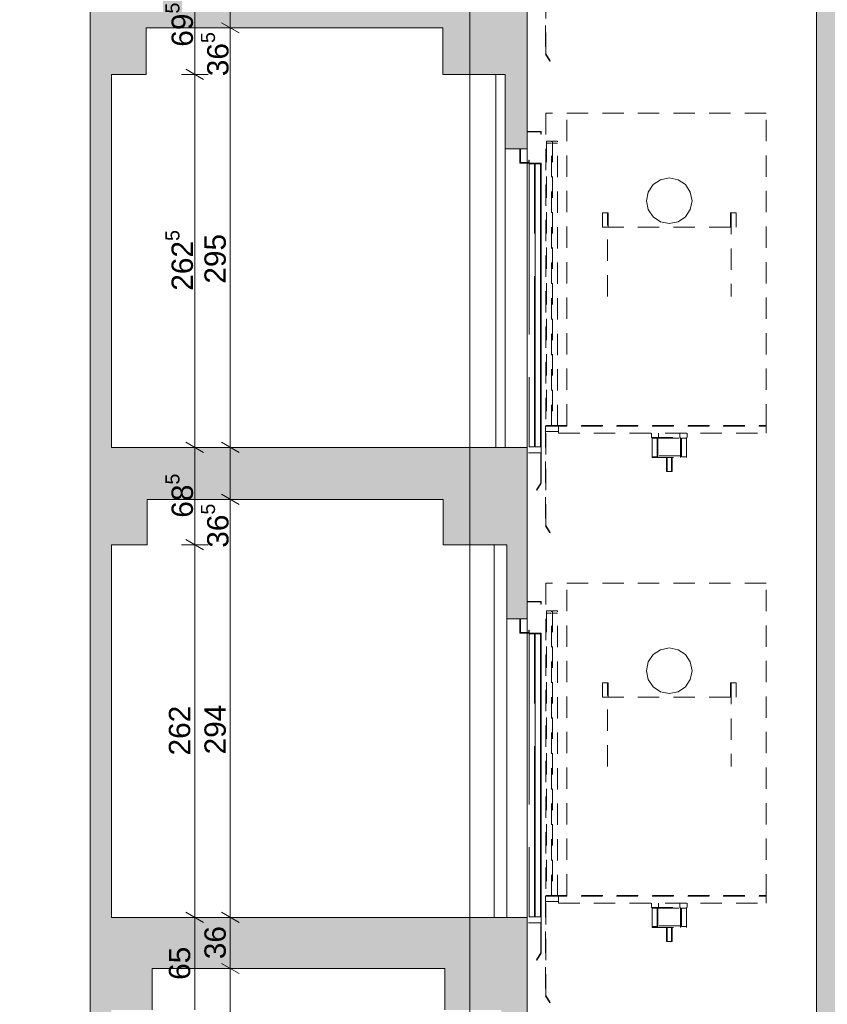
# Paper-space layout 'A-15 INWENTARYZACJA - PRZEKRÓJ' of a CAD drawing. Header units: millimetres. Extents: x 0 to 594, y 0 to 550.
# Tile 29 of 62: x 247 to 303, y 255 to 324. Entities that reach past the tile are written whole.
import ezdxf
from ezdxf.xclip import XClip

# ---------------------------------------------------------------- set-up
doc = ezdxf.new("R2010")
doc.units = ezdxf.units.MM
doc.header["$MEASUREMENT"] = 0
doc.header["$XCLIPFRAME"] = 0
for name, pattern in [('ACAD_ISO02W100', [15, 12, -3]), ('DASHDOTX2', [1000, 500, -250, 0, -250]), ('Przer. długie kreski', [2.5, 1.5, -1])]:
    doc.linetypes.add(name, pattern=pattern)
for name, color, linetype, lineweight, true_color in [('A_osie_Nr_pióra__16', 7, 'Continuous', 5, 0x0f0f0f), ('A_winda_Nr_pióra__10', 7, 'Continuous', 13, 0x4b4b4b), ('A_ściany_Nr_pióra__9', 7, 'Continuous', 13, 0xadadad)]:
    doc.layers.add(name, color=color, linetype=linetype, lineweight=lineweight, true_color=true_color)
doc.layers.add('A_podrys', color=7, linetype='Continuous')
for name, color, linetype, lineweight in [('A_strop_Nr_pióra__1', 7, 'Continuous', 20), ('A_wymiary_Nr_pióra__1', 7, 'Continuous', 20), ('A_wymiary_Nr_pióra__2', 8, 'Continuous', 13), ('A_ściany_Nr_pióra__1', 7, 'Continuous', 20)]:
    doc.layers.add(name, color=color, linetype=linetype, lineweight=lineweight)
doc.styles.add('STYL_AUTOMATYCZNY_1', font='arial.ttf')
doc.styles.add('STYL_AUTOMATYCZNY_4', font='arial.ttf')

# ---------------------------------------------------------------- blocks, each defined once
blk = doc.blocks.new('Rysunek_2_2', base_point=(-1563.001, -181.131))
at = {"linetype": 'Continuous', "lineweight": 0, "true_color": 0x000000}
h = blk.add_hatch(color=18, dxfattribs=at)
h.paths.add_polyline_path([(78.971, 521.258), (82.471, 521.258), (82.471, 526.771), (144.471, 526.771), (144.471, 492.058), (128.571, 492.058), (128.571, 487.833), (144.178, 487.833), (144.178, 485.033), (148.171, 485.033), (148.171, 458.833), (128.921, 458.833), (128.921, 459.335), (129.071, 459.335), (129.071, 460.335), (125.881, 460.335), (125.881, 460.838), (126.031, 460.838), (126.031, 461.838), (122.841, 461.838), (122.841, 462.34), (122.991, 462.34), (122.991, 463.34), (119.801, 463.34), (119.801, 463.842), (119.951, 463.842), (119.951, 464.842), (116.761, 464.842), (116.761, 465.345), (116.911, 465.345), (116.911, 466.345), (113.721, 466.345), (113.721, 466.847), (113.871, 466.847), (113.871, 467.847), (110.681, 467.847), (110.681, 468.349), (110.831, 468.349), (110.831, 469.349), (107.641, 469.349), (107.641, 469.851), (107.791, 469.851), (107.791, 470.851), (104.601, 470.851), (104.601, 471.354), (104.751, 471.354), (104.751, 472.354), (101.561, 472.354), (101.561, 472.856), (101.711, 472.856), (101.711, 473.856), (98.521, 473.856), (98.521, 474.358), (98.671, 474.358), (98.671, 475.358), (95.471, 475.358), (82.471, 475.358), (82.471, 472.158), (98.571, 472.158), (131.1, 456.083), (143.951, 456.083), (143.951, 452.033), (147.971, 452.033), (147.971, 425.983), (128.521, 425.983), (128.521, 426.467), (128.671, 426.467), (128.671, 427.467), (125.541, 427.467), (125.541, 427.951), (125.691, 427.951), (125.691, 428.951), (122.561, 428.951), (122.561, 429.435), (122.711, 429.435), (122.711, 430.435), (119.581, 430.435), (119.581, 430.92), (119.731, 430.92), (119.731, 431.92), (116.601, 431.92), (116.601, 432.404), (116.751, 432.404), (116.751, 433.404), (113.621, 433.404), (113.621, 433.888), (113.771, 433.888), (113.771, 434.888), (110.641, 434.888), (110.641, 435.372), (110.791, 435.372), (110.791, 436.372), (107.661, 436.372), (107.661, 436.856), (107.811, 436.856), (107.811, 437.856), (104.681, 437.856), (104.681, 438.34), (104.831, 438.34), (104.831, 439.34), (101.701, 439.34), (101.701, 439.824), (101.851, 439.824), (101.851, 440.824), (98.721, 440.824), (98.721, 441.308), (98.871, 441.308), (98.871, 442.308), (98.321, 442.308), (82.471, 442.308), (82.471, 439.308), (98.4, 439.308), (130.728, 423.208), (144.291, 423.208), (144.291, 419.148), (147.671, 419.148), (147.671, 393.008), (128.121, 393.008), (128.121, 393.522), (128.271, 393.522), (128.271, 394.522), (125.181, 394.522), (125.181, 395.035), (125.331, 395.035), (125.331, 396.035), (122.241, 396.035), (122.241, 396.549), (122.391, 396.549), (122.391, 397.549), (119.301, 397.549), (119.301, 398.063), (119.451, 398.063), (119.451, 399.063), (116.361, 399.063), (116.361, 399.576), (116.511, 399.576), (116.511, 400.576), (113.421, 400.576), (113.421, 401.09), (113.571, 401.09), (113.571, 402.09), (110.481, 402.09), (110.481, 402.604), (110.631, 402.604), (110.631, 403.604), (107.541, 403.604), (107.541, 404.117), (107.691, 404.117), (107.691, 405.117), (104.601, 405.117), (104.601, 405.631), (104.751, 405.631), (104.751, 406.631), (101.661, 406.631), (101.661, 407.145), (101.811, 407.145), (101.811, 408.145), (98.721, 408.145), (98.721, 408.658), (98.871, 408.658), (98.871, 409.658), (95.671, 409.658), (82.471, 409.658), (82.471, 406.408), (98.817, 406.408), (131.205, 389.733), (143.851, 389.733), (143.851, 385.843), (147.471, 385.843), (147.471, 359.733), (128.121, 359.733), (128.121, 360.245), (128.271, 360.245), (128.271, 361.245), (125.091, 361.245), (125.091, 361.756), (125.241, 361.756), (125.241, 362.756), (122.061, 362.756), (122.061, 363.267), (122.211, 363.267), (122.211, 364.267), (119.031, 364.267), (119.031, 364.779), (119.181, 364.779), (119.181, 365.779), (116.001, 365.779), (116.001, 366.29), (116.151, 366.29), (116.151, 367.29), (112.971, 367.29), (112.971, 367.801), (113.121, 367.801), (113.121, 368.801), (109.941, 368.801), (109.941, 369.313), (110.091, 369.313), (110.091, 370.313), (106.911, 370.313), (106.911, 370.824), (107.061, 370.824), (107.061, 371.824), (103.881, 371.824), (103.881, 372.335), (104.031, 372.335), (104.031, 373.335), (100.851, 373.335), (100.851, 373.847), (101.001, 373.847), (101.001, 374.847), (97.821, 374.847), (97.821, 375.358), (97.971, 375.358), (97.971, 376.358), (94.771, 376.358), (82.471, 376.358), (82.471, 373.208), (97.746, 373.208), (130.725, 356.758), (144.201, 356.758), (144.201, 353.088), (148.071, 353.088), (148.071, 326.658), (128.521, 326.658), (128.521, 327.154), (128.671, 327.154), (128.671, 328.154), (125.521, 328.154), (125.521, 328.649), (125.671, 328.649), (125.671, 329.649), (122.521, 329.649), (122.521, 330.145), (122.671, 330.145), (122.671, 331.145), (119.521, 331.145), (119.521, 331.64), (119.671, 331.64), (119.671, 332.64), (116.521, 332.64), (116.521, 333.135), (116.671, 333.135), (116.671, 334.135), (113.521, 334.135), (113.521, 334.631), (113.671, 334.631), (113.671, 335.631), (110.521, 335.631), (110.521, 336.126), (110.671, 336.126), (110.671, 337.126), (107.521, 337.126), (107.521, 337.622), (107.671, 337.622), (107.671, 338.622), (104.521, 338.622), (104.521, 339.117), (104.671, 339.117), (104.671, 340.117), (101.521, 340.117), (101.521, 340.613), (101.671, 340.613), (101.671, 341.613), (98.521, 341.613), (98.521, 342.108), (98.671, 342.108), (98.671, 343.108), (95.471, 343.108), (82.471, 343.108), (82.471, 340.108), (98.177, 340.108), (131.528, 323.483), (144.014, 323.483), (144.014, 319.913), (147.971, 319.913), (147.971, 293.683), (147.771, 293.683), (128.421, 293.683), (128.421, 294.185), (128.571, 294.185), (128.571, 295.185), (125.441, 295.185), (125.441, 295.688), (125.591, 295.688), (125.591, 296.688), (122.461, 296.688), (122.461, 297.19), (122.611, 297.19), (122.611, 298.19), (119.481, 298.19), (119.481, 298.692), (119.631, 298.692), (119.631, 299.692), (116.501, 299.692), (116.501, 300.195), (116.651, 300.195), (116.651, 301.195), (113.521, 301.195), (113.521, 301.697), (113.671, 301.697), (113.671, 302.697), (110.541, 302.697), (110.541, 303.199), (110.691, 303.199), (110.691, 304.199), (107.561, 304.199), (107.561, 304.701), (107.711, 304.701), (107.711, 305.701), (104.581, 305.701), (104.581, 306.204), (104.731, 306.204), (104.731, 307.204), (101.601, 307.204), (101.601, 307.706), (101.751, 307.706), (101.751, 308.706), (98.621, 308.706), (98.621, 309.208), (98.771, 309.208), (98.771, 310.208), (95.571, 310.208), (82.471, 310.208), (82.471, 307.008), (98.657, 307.008), (131.337, 290.533), (143.821, 290.533), (143.821, 286.843), (147.771, 286.843), (147.771, 260.633), (128.171, 260.633), (128.121, 260.633), (128.121, 261.099), (128.271, 261.099), (128.271, 262.099), (125.161, 262.099), (125.161, 262.565), (125.311, 262.565), (125.311, 263.565), (122.201, 263.565), (122.201, 264.031), (122.351, 264.031), (122.351, 265.031), (119.241, 265.031), (119.241, 265.497), (119.391, 265.497), (119.391, 266.497), (116.281, 266.497), (116.281, 266.963), (116.431, 266.963), (116.431, 267.963), (113.321, 267.963), (113.321, 268.429), (113.471, 268.429), (113.471, 269.429), (110.361, 269.429), (110.361, 269.895), (110.511, 269.895), (110.511, 270.895), (107.401, 270.895), (107.401, 271.36), (107.551, 271.36), (107.551, 272.36), (104.441, 272.36), (104.441, 272.826), (104.591, 272.826), (104.591, 273.826), (101.481, 273.826), (101.481, 274.292), (101.631, 274.292), (101.631, 275.292), (98.521, 275.292), (98.521, 275.758), (98.671, 275.758), (98.671, 276.758), (95.471, 276.758), (82.471, 276.758), (82.471, 273.908), (97.936, 273.908), (129.941, 258.058), (144.279, 258.058), (144.279, 254.058), (148.071, 254.058), (148.171, 254.058), (148.171, 227.858), (148.071, 227.858), (128.821, 227.858), (128.821, 228.317), (128.971, 228.317), (128.971, 229.317), (125.791, 229.317), (125.791, 229.776), (125.941, 229.776), (125.941, 230.776), (122.761, 230.776), (122.761, 231.235), (122.911, 231.235), (122.911, 232.235), (119.731, 232.235), (119.731, 232.695), (119.881, 232.695), (119.881, 233.695), (116.701, 233.695), (116.701, 234.154), (116.851, 234.154), (116.851, 235.154), (113.671, 235.154), (113.671, 235.613), (113.821, 235.613), (113.821, 236.613), (110.641, 236.613), (110.641, 237.072), (110.791, 237.072), (110.791, 238.072), (107.611, 238.072), (107.611, 238.531), (107.761, 238.531), (107.761, 239.531), (104.581, 239.531), (104.581, 239.99), (104.731, 239.99), (104.731, 240.99), (101.551, 240.99), (101.551, 241.449), (101.701, 241.449), (101.701, 242.449), (98.521, 242.449), (98.521, 242.908), (98.671, 242.908), (98.671, 243.908), (95.471, 243.908), (82.471, 243.908), (82.471, 257.508), (80.778, 257.508), (80.778, 257.458), (79.778, 257.458), (79.778, 257.508), (78.971, 257.508), (78.971, 128.858), (78.971, 108.706), (172.701, 108.706), (223.521, 108.706), (304.19, 108.706), (545.864, 108.706), (545.864, 212.647), (540.844, 212.647), (540.844, 210.897), (524.894, 210.897), (524.894, 211.43), (525.044, 211.43), (525.044, 212.43), (521.953, 212.43), (521.953, 212.963), (522.103, 212.963), (522.103, 213.963), (519.012, 213.963), (519.012, 214.496), (519.162, 214.496), (519.162, 215.496), (516.071, 215.496), (516.071, 216.029), (516.221, 216.029), (516.221, 217.029), (513.13, 217.029), (513.13, 217.562), (513.28, 217.562), (513.28, 218.562), (510.189, 218.562), (510.189, 219.095), (510.339, 219.095), (510.339, 220.095), (507.248, 220.095), (507.248, 220.628), (507.398, 220.628), (507.398, 221.628), (504.307, 221.628), (504.307, 222.161), (504.457, 222.161), (504.457, 223.161), (501.366, 223.161), (501.366, 223.694), (501.516, 223.694), (501.516, 224.694), (498.425, 224.694), (498.425, 225.226), (498.575, 225.226), (498.575, 226.226), (495.849, 226.226), (495.484, 226.226), (495.484, 226.759), (495.634, 226.759), (495.634, 227.759), (495.554, 227.759), (477.104, 227.759), (477.104, 254.109), (479.494, 254.109), (479.494, 257.939), (494.161, 257.939), (524.302, 242.503), (527.184, 241.027), (540.844, 241.027), (540.844, 243.977), (524.714, 243.977), (524.714, 244.505), (524.864, 244.505), (524.864, 245.505), (521.731, 245.505), (521.731, 246.033), (521.881, 246.033), (521.881, 247.033), (518.748, 247.033), (518.748, 247.56), (518.898, 247.56), (518.898, 248.56), (515.765, 248.56), (515.765, 249.088), (515.915, 249.088), (515.915, 250.088), (512.782, 250.088), (512.782, 250.616), (512.932, 250.616), (512.932, 251.616), (509.799, 251.616), (509.799, 252.144), (509.949, 252.144), (509.949, 253.144), (506.816, 253.144), (506.816, 253.671), (506.966, 253.671), (506.966, 254.671), (503.833, 254.671), (503.833, 255.199), (503.983, 255.199), (503.983, 256.199), (500.85, 256.199), (500.85, 256.727), (501, 256.727), (501, 257.727), (497.867, 257.727), (497.867, 258.255), (498.017, 258.255), (498.017, 259.255), (495.067, 259.255), (494.884, 259.255), (494.884, 259.782), (495.034, 259.782), (495.034, 260.782), (494.924, 260.782), (494.774, 260.782), (491.904, 260.782), (476.524, 260.782), (476.494, 260.782), (476.494, 287.012), (478.924, 287.012), (478.924, 290.882), (494.18, 290.882), (524.493, 275.514), (528.116, 273.677), (540.844, 273.677), (540.844, 276.987), (527.733, 276.987), (524.904, 276.987), (524.904, 277.513), (525.054, 277.513), (525.054, 278.513), (521.894, 278.513), (521.894, 279.039), (522.044, 279.039), (522.044, 280.039), (518.884, 280.039), (518.884, 280.565), (519.034, 280.565), (519.034, 281.565), (515.874, 281.565), (515.874, 282.091), (516.024, 282.091), (516.024, 283.091), (512.864, 283.091), (512.864, 283.617), (513.014, 283.617), (513.014, 284.617), (509.854, 284.617), (509.854, 285.143), (510.004, 285.143), (510.004, 286.143), (506.844, 286.143), (506.844, 286.669), (506.994, 286.669), (506.994, 287.669), (503.834, 287.669), (503.834, 288.195), (503.984, 288.195), (503.984, 289.195), (500.824, 289.195), (500.824, 289.721), (500.974, 289.721), (500.974, 290.721), (497.814, 290.721), (497.814, 291.247), (497.964, 291.247), (497.964, 292.247), (494.804, 292.247), (494.804, 292.271), (494.804, 292.773), (494.954, 292.773), (494.954, 293.773), (494.924, 293.773), (494.454, 293.773), (476.824, 293.773), (476.824, 319.773), (478.994, 319.773), (478.994, 323.723), (495.855, 323.723), (524.618, 308.913), (528.086, 307.127), (540.844, 307.127), (540.844, 310.427), (524.954, 310.427), (524.954, 310.959), (525.104, 310.959), (525.104, 311.959), (521.98, 311.959), (521.98, 312.49), (522.13, 312.49), (522.13, 313.49), (519.006, 313.49), (519.006, 314.021), (519.156, 314.021), (519.156, 315.021), (516.032, 315.021), (516.032, 315.553), (516.182, 315.553), (516.182, 316.553), (513.058, 316.553), (513.058, 317.084), (513.208, 317.084), (513.208, 318.084), (510.084, 318.084), (510.084, 318.615), (510.234, 318.615), (510.234, 319.615), (507.11, 319.615), (507.11, 320.147), (507.26, 320.147), (507.26, 321.147), (504.136, 321.147), (504.136, 321.678), (504.286, 321.678), (504.286, 322.678), (501.162, 322.678), (501.162, 323.21), (501.312, 323.21), (501.312, 324.21), (498.188, 324.21), (498.188, 324.741), (498.338, 324.741), (498.338, 325.741), (495.214, 325.741), (495.214, 325.759), (495.214, 326.272), (495.364, 326.272), (495.364, 327.272), (494.884, 327.272), (492.234, 327.272), (476.744, 327.272), (476.744, 353.502), (479.104, 353.502), (479.104, 357.272), (494.171, 357.272), (524.472, 342.222), (527.824, 340.557), (540.844, 340.557), (540.844, 343.717), (524.834, 343.717), (524.834, 344.21), (524.984, 344.21), (524.984, 345.21), (521.828, 345.21), (521.828, 345.703), (521.978, 345.703), (521.978, 346.703), (518.822, 346.703), (518.822, 347.196), (518.972, 347.196), (518.972, 348.196), (515.816, 348.196), (515.816, 348.689), (515.966, 348.689), (515.966, 349.689), (512.81, 349.689), (512.81, 350.182), (512.96, 350.182), (512.96, 351.182), (509.804, 351.182), (509.804, 351.676), (509.954, 351.676), (509.954, 352.676), (506.798, 352.676), (506.798, 353.169), (506.948, 353.169), (506.948, 354.169), (503.792, 354.169), (503.792, 354.662), (503.942, 354.662), (503.942, 355.662), (503.693, 355.662), (500.786, 355.662), (500.786, 356.155), (500.936, 356.155), (500.936, 357.155), (500.69, 357.155), (497.78, 357.155), (497.78, 357.648), (497.93, 357.648), (497.93, 358.648), (497.687, 358.648), (495.09, 358.648), (494.774, 358.648), (494.774, 359.141), (494.924, 359.141), (494.924, 360.141), (476.674, 360.141), (476.674, 386.401), (478.894, 386.401), (478.894, 389.901), (495.646, 389.901), (524.664, 375.537), (528.34, 373.717), (540.844, 373.717), (540.844, 377.057), (524.974, 377.057), (524.974, 377.542), (525.124, 377.542), (525.124, 378.542), (521.974, 378.542), (521.974, 379.027), (522.124, 379.027), (522.124, 380.027), (518.974, 380.027), (518.974, 380.512), (519.124, 380.512), (519.124, 381.512), (515.974, 381.512), (515.974, 381.997), (516.124, 381.997), (516.124, 382.997), (512.974, 382.997), (512.974, 383.482), (513.124, 383.482), (513.124, 384.482), (509.974, 384.482), (509.974, 384.967), (510.124, 384.967), (510.124, 385.967), (506.974, 385.967), (506.974, 386.452), (507.124, 386.452), (507.124, 387.452), (503.974, 387.452), (503.974, 387.937), (504.124, 387.937), (504.124, 388.937), (500.974, 388.937), (500.974, 389.422), (501.124, 389.422), (501.124, 390.422), (497.974, 390.422), (497.974, 390.907), (498.124, 390.907), (498.124, 391.907), (494.974, 391.907), (494.974, 392.392), (495.124, 392.392), (495.124, 393.392), (476.594, 393.392), (476.594, 419.552), (478.984, 419.552), (478.984, 423.322), (494.208, 423.322), (524.534, 408.57), (528.158, 406.807), (540.844, 406.807), (540.844, 410.087), (524.844, 410.087), (524.844, 410.563), (524.994, 410.563), (524.994, 411.563), (521.81, 411.563), (521.81, 412.039), (521.96, 412.039), (521.96, 413.039), (518.776, 413.039), (518.776, 413.515), (518.926, 413.515), (518.926, 414.515), (515.742, 414.515), (515.742, 414.991), (515.892, 414.991), (515.892, 415.991), (512.708, 415.991), (512.708, 416.467), (512.858, 416.467), (512.858, 417.467), (509.674, 417.467), (509.674, 417.943), (509.824, 417.943), (509.824, 418.943), (506.64, 418.943), (506.64, 419.419), (506.79, 419.419), (506.79, 420.419), (503.606, 420.419), (503.606, 420.895), (503.756, 420.895), (503.756, 421.895), (500.572, 421.895), (500.572, 422.37), (500.722, 422.37), (500.722, 423.37), (497.538, 423.37), (497.538, 423.846), (497.688, 423.846), (497.688, 424.846), (494.504, 424.846), (494.504, 425.322), (494.654, 425.322), (494.654, 426.322), (476.524, 426.322), (476.524, 452.452), (478.296, 452.452), (478.296, 456.352), (494.145, 456.352), (527.939, 439.877), (540.844, 439.877), (540.844, 442.957), (525.044, 442.957), (525.044, 443.423), (525.194, 443.423), (525.194, 444.423), (522.038, 444.423), (522.038, 444.888), (522.188, 444.888), (522.188, 445.888), (519.032, 445.888), (519.032, 446.354), (519.182, 446.354), (519.182, 447.354), (516.026, 447.354), (516.026, 447.819), (516.176, 447.819), (516.176, 448.819), (513.02, 448.819), (513.02, 449.285), (513.17, 449.285), (513.17, 450.285), (510.014, 450.285), (510.014, 450.75), (510.164, 450.75), (510.164, 451.75), (507.008, 451.75), (507.008, 452.215), (507.158, 452.215), (507.158, 453.215), (504.002, 453.215), (504.002, 453.681), (504.152, 453.681), (504.152, 454.681), (500.996, 454.681), (500.996, 455.146), (501.146, 455.146), (501.146, 456.146), (497.99, 456.146), (497.99, 456.612), (498.14, 456.612), (498.14, 457.612), (494.984, 457.612), (494.984, 458.077), (495.134, 458.077), (495.134, 459.077), (476.554, 459.077), (476.554, 485.297), (478.654, 485.297), (478.654, 488.687), (540.844, 488.687), (540.844, 485.317), (545.864, 485.317), (545.864, 508.739), (540.844, 508.739), (540.844, 506.896), (346.273, 506.896), (346.273, 532.459), (344.115, 532.459), (344.115, 530.095), (82.471, 530.095), (82.471, 532.459), (78.971, 532.459)])
h.paths.add_polyline_path([(95.471, 211.358), (82.471, 211.358), (82.471, 241.358), (97.329, 241.358), (131.386, 224.958), (144.133, 224.958), (144.133, 221.358), (148.071, 221.358), (148.071, 194.858), (128.521, 194.858), (128.521, 195.358), (128.671, 195.358), (128.671, 196.358), (125.521, 196.358), (125.521, 196.858), (125.671, 196.858), (125.671, 197.858), (122.521, 197.858), (122.521, 198.358), (122.671, 198.358), (122.671, 199.358), (119.521, 199.358), (119.521, 199.858), (119.671, 199.858), (119.671, 200.858), (116.521, 200.858), (116.521, 201.358), (116.671, 201.358), (116.671, 202.358), (113.521, 202.358), (113.521, 202.858), (113.671, 202.858), (113.671, 203.858), (110.521, 203.858), (110.521, 204.358), (110.671, 204.358), (110.671, 205.358), (107.521, 205.358), (107.521, 205.858), (107.671, 205.858), (107.671, 206.858), (104.521, 206.858), (104.521, 207.358), (104.671, 207.358), (104.671, 208.358), (101.521, 208.358), (101.521, 208.858), (101.671, 208.858), (101.671, 209.858), (98.521, 209.858), (98.521, 210.358), (98.671, 210.358), (98.671, 211.358)], flags=0)
h.paths.add_polyline_path([(82.471, 145.158), (82.471, 175.258), (98.262, 175.258), (131.328, 158.558), (144.571, 158.558), (144.571, 155.088), (147.971, 155.088), (147.971, 128.858), (126.421, 128.858), (126.421, 129.488), (126.571, 129.488), (126.571, 130.488), (123.477, 130.488), (123.477, 131.118), (123.627, 131.118), (123.627, 132.118), (120.532, 132.118), (120.532, 132.748), (120.682, 132.748), (120.682, 133.748), (117.588, 133.748), (117.588, 134.378), (117.738, 134.378), (117.738, 135.378), (114.643, 135.378), (114.643, 136.008), (114.793, 136.008), (114.793, 137.008), (111.699, 137.008), (111.699, 137.638), (111.849, 137.638), (111.849, 138.638), (108.754, 138.638), (108.754, 139.268), (108.904, 139.268), (108.904, 140.268), (105.81, 140.268), (105.81, 140.898), (105.96, 140.898), (105.96, 141.898), (102.865, 141.898), (102.865, 142.528), (103.015, 142.528), (103.015, 143.528), (99.921, 143.528), (99.921, 144.158), (100.071, 144.158), (100.071, 145.158), (96.871, 145.158)], flags=0)
h.paths.add_polyline_path([(98.571, 178.358), (82.471, 178.358), (82.471, 208.858), (97.167, 208.858), (130.967, 191.958), (144.129, 191.958), (144.129, 188.388), (147.871, 188.388), (147.871, 161.858), (131.471, 161.858), (128.271, 161.858), (128.121, 161.858), (128.121, 162.358), (128.271, 162.358), (128.271, 163.358), (125.151, 163.358), (125.151, 163.858), (125.301, 163.858), (125.301, 164.858), (122.181, 164.858), (122.181, 165.358), (122.331, 165.358), (122.331, 166.358), (119.211, 166.358), (119.211, 166.858), (119.361, 166.858), (119.361, 167.858), (116.241, 167.858), (116.241, 168.358), (116.391, 168.358), (116.391, 169.358), (113.271, 169.358), (113.271, 169.858), (113.421, 169.858), (113.421, 170.858), (110.301, 170.858), (110.301, 171.358), (110.451, 171.358), (110.451, 172.358), (107.331, 172.358), (107.331, 172.858), (107.481, 172.858), (107.481, 173.858), (104.361, 173.858), (104.361, 174.358), (104.511, 174.358), (104.511, 175.358), (101.391, 175.358), (101.391, 175.858), (101.541, 175.858), (101.541, 176.858), (98.421, 176.858), (98.421, 177.358), (98.571, 177.358)], flags=0)
h.paths.add_polyline_path([(150.524, 494.366), (170.201, 494.366), (170.201, 116.835), (150.524, 116.835)], flags=0)
h.paths.add_polyline_path([(172.701, 496.906), (150.524, 496.906), (150.524, 507.797), (150.524, 526.771), (195.183, 526.771), (195.183, 496.906)], flags=0)
h.paths.add_polyline_path([(172.701, 224.871), (222.021, 224.871), (222.021, 215.858), (223.521, 215.858), (223.521, 227.858), (172.701, 227.858), (172.701, 257.637), (222.021, 257.637), (222.021, 248.858), (223.521, 248.858), (223.521, 260.633), (172.701, 260.633), (172.701, 290.657), (222.021, 290.657), (222.021, 281.633), (223.521, 281.633), (223.521, 293.683), (172.701, 293.683), (172.701, 323.677), (222.021, 323.677), (222.021, 314.683), (223.521, 314.683), (223.521, 326.858), (172.701, 326.858), (172.701, 356.697), (222.021, 356.697), (222.021, 347.858), (223.521, 347.858), (223.521, 359.933), (172.701, 359.933), (172.701, 389.633), (222.021, 389.633), (222.021, 380.933), (223.521, 380.933), (223.521, 393.158), (172.701, 393.158), (172.701, 422.653), (222.021, 422.653), (222.021, 414.158), (223.521, 414.158), (223.521, 426.133), (172.701, 426.133), (172.701, 455.673), (222.021, 455.673), (222.021, 447.133), (223.521, 447.133), (223.521, 458.833), (172.701, 458.833), (172.701, 488.693), (222.021, 488.693), (222.021, 479.833), (223.521, 479.833), (223.521, 494.535), (251.6, 494.535), (251.6, 116.835), (223.521, 116.835), (223.521, 128.858), (172.701, 128.858), (172.701, 158.494), (222.021, 158.494), (222.021, 149.858), (223.521, 149.858), (223.521, 161.858), (172.701, 161.858), (172.701, 191.682), (222.021, 191.682), (222.021, 182.858), (223.521, 182.858), (223.521, 194.858), (172.701, 194.858)], flags=0)
h.paths.add_polyline_path([(196.183, 496.906), (196.183, 526.771), (211.83, 526.771), (211.83, 522.206), (215.555, 522.206), (215.555, 526.771), (277.7, 526.771), (277.7, 522.206), (281.341, 522.206), (281.341, 526.771), (330.073, 526.771), (343.402, 526.771), (343.402, 520.253), (344.306, 520.253), (344.306, 491.91), (330.073, 491.91), (308.338, 491.91), (308.338, 496.906), (302.69, 496.906), (223.521, 496.906), (222.021, 496.906)], flags=0)
h.paths.add_polyline_path([(252.986, 194.858), (252.986, 221.358), (256.744, 221.358), (256.744, 224.268), (276.249, 224.268), (276.249, 221.358), (280.601, 221.358), (280.601, 215.858), (282.33, 215.858), (282.33, 227.858), (253.1, 227.858), (253.1, 254.133), (255.965, 254.133), (255.965, 257.043), (276.56, 257.043), (276.56, 254.133), (280.531, 254.133), (280.531, 248.858), (282.33, 248.858), (282.33, 260.633), (253.1, 260.633), (253.1, 286.843), (255.62, 286.843), (255.62, 290.033), (276.43, 290.033), (276.43, 286.843), (280.911, 286.843), (280.911, 281.633), (282.33, 281.633), (282.33, 293.683), (253.1, 293.683), (253.1, 319.913), (255.56, 319.913), (255.56, 323.193), (276.41, 323.193), (276.41, 319.913), (280.781, 319.913), (280.781, 314.683), (282.33, 314.683), (282.33, 326.858), (253.1, 326.858), (253.1, 353.088), (255.85, 353.088), (255.85, 356.348), (276.87, 356.348), (276.87, 353.088), (280.771, 353.088), (280.771, 347.858), (282.33, 347.858), (282.33, 359.933), (253.1, 359.933), (253.1, 385.843), (255.8, 385.843), (255.8, 389.443), (276.57, 389.443), (276.57, 385.843), (280.771, 385.843), (280.771, 380.933), (282.33, 380.933), (282.33, 393.158), (253.1, 393.158), (253.1, 419.148), (255.377, 419.148), (255.377, 423.278), (277.092, 423.278), (277.092, 419.148), (280.851, 419.148), (280.851, 414.158), (282.33, 414.158), (282.33, 426.133), (253.1, 426.133), (253.1, 451.983), (255.98, 451.983), (255.98, 456.083), (276.881, 456.083), (276.86, 451.983), (280.851, 451.983), (280.851, 447.133), (282.33, 447.133), (282.33, 458.833), (253.1, 458.833), (253.1, 485.003), (255.966, 485.003), (255.966, 488.143), (276.82, 488.143), (276.82, 485.003), (280.951, 485.003), (280.951, 479.833), (282.33, 479.833), (282.33, 494.535), (302.69, 494.535), (302.69, 116.835), (282.33, 116.835), (282.33, 128.858), (253.1, 128.858), (253.1, 155.358), (255.659, 155.358), (255.659, 158.458), (277.1, 158.458), (277.1, 155.358), (280.751, 155.358), (280.751, 149.858), (282.33, 149.858), (282.33, 161.858), (253.1, 161.858), (253.1, 188.358), (255.71, 188.358), (255.71, 191.268), (276.58, 191.268), (276.58, 188.358), (280.69, 188.358), (280.69, 182.858), (282.33, 182.858), (282.33, 194.858)], flags=0)
h.paths.add_polyline_path([(304.19, 158.737), (455.374, 158.737), (455.374, 128.858), (304.19, 128.858)], flags=0)
h.paths.add_polyline_path([(304.19, 323.831), (474.634, 323.831), (474.634, 293.683), (304.19, 293.683)], flags=0)
h.paths.add_polyline_path([(304.19, 224.831), (474.634, 224.831), (474.634, 194.858), (304.19, 194.858)], flags=0)
h.paths.add_polyline_path([(304.19, 458.833), (304.19, 488.842), (474.634, 488.842), (474.634, 458.833)], flags=0)
h.paths.add_polyline_path([(304.19, 290.656), (474.634, 290.656), (474.634, 260.633), (304.19, 260.633)], flags=0)
h.paths.add_polyline_path([(474.634, 393.158), (304.19, 393.158), (304.19, 423.106), (474.634, 423.106)], flags=0)
h.paths.add_polyline_path([(304.19, 356.906), (474.634, 356.906), (474.634, 326.858), (304.19, 326.858)], flags=0)
h.paths.add_polyline_path([(304.19, 161.658), (304.19, 191.831), (474.634, 191.831), (474.634, 161.658), (455.374, 161.658)], flags=0)
h.paths.add_polyline_path([(304.19, 227.858), (304.19, 257.606), (474.634, 257.606), (474.634, 227.858)], flags=0)
h.paths.add_polyline_path([(304.19, 426.133), (304.19, 455.806), (474.634, 455.806), (474.634, 426.133)], flags=0)
h.paths.add_polyline_path([(304.19, 359.933), (304.19, 390.131), (474.634, 390.131), (474.634, 360.141), (474.634, 359.933)], flags=0)
h.paths.add_polyline_path([(349.328, 491.91), (349.328, 503.872), (540.844, 503.872), (540.844, 491.91), (474.634, 491.91)], flags=0)
h.paths.add_polyline_path([(540.844, 129.007), (456.874, 129.007), (456.874, 158.737), (474.634, 158.737), (474.634, 155.257), (479.284, 155.257), (479.284, 158.737), (495.613, 158.737), (516.724, 148.936), (518.578, 148.076), (518.578, 147.553), (540.844, 147.553)], flags=0)
h.paths.add_polyline_path([(477.024, 188.328), (479.355, 188.328), (479.355, 192.081), (494.25, 192.081), (524.526, 177.003), (528.16, 175.193), (540.844, 175.193), (540.844, 150.553), (519.727, 150.553), (516.954, 150.553), (516.954, 151.941), (513.964, 151.941), (513.964, 153.329), (510.974, 153.329), (510.974, 154.717), (507.984, 154.717), (507.984, 156.106), (504.994, 156.106), (504.994, 157.494), (502.004, 157.494), (502.004, 158.882), (499.014, 158.882), (499.014, 160.27), (496.024, 160.27), (496.024, 161.658), (494.834, 161.658), (477.024, 161.658)], flags=0)
h.paths.add_polyline_path([(477.104, 220.828), (479.254, 220.828), (479.254, 224.558), (495.439, 224.558), (524.46, 209.432), (525.678, 208.797), (526.72, 208.797), (540.844, 208.797), (540.844, 178.537), (527.761, 178.537), (525.004, 178.537), (525.004, 179.014), (525.154, 179.014), (525.154, 180.014), (522.017, 180.014), (522.017, 180.49), (522.167, 180.49), (522.167, 181.49), (519.03, 181.49), (519.03, 181.967), (519.18, 181.967), (519.18, 182.967), (516.043, 182.967), (516.043, 183.443), (516.193, 183.443), (516.193, 184.443), (513.056, 184.443), (513.056, 184.919), (513.206, 184.919), (513.206, 185.919), (510.069, 185.919), (510.069, 186.396), (510.219, 186.396), (510.219, 187.396), (507.082, 187.396), (507.082, 187.872), (507.232, 187.872), (507.232, 188.872), (504.095, 188.872), (504.095, 189.349), (504.245, 189.349), (504.245, 190.349), (501.108, 190.349), (501.108, 190.825), (501.258, 190.825), (501.258, 191.825), (498.121, 191.825), (498.121, 192.302), (498.271, 192.302), (498.271, 193.302), (495.271, 193.302), (495.134, 193.302), (495.134, 193.778), (495.284, 193.778), (495.284, 194.778), (494.874, 194.778), (477.104, 194.778)], flags=0)
at = {"layer": 'A_osie_Nr_pióra__16', "color": 250, "linetype": 'DASHDOTX2', "lineweight": 5, "true_color": 0x0f0f0f}
blk.add_line((278.296, 501.211), (278.296, 142.962), dxfattribs=at)
at = {"layer": 'A_strop_Nr_pióra__1', "color": 7, "linetype": 'Continuous', "lineweight": 20}
for p, q in [((255.56, 323.193), (276.41, 323.193)), ((255.56, 319.913), (255.56, 323.193)), ((276.41, 319.913), (276.41, 323.193)), ((253.1, 319.913), (255.56, 319.913)), ((276.41, 319.913), (280.781, 319.913)), ((282.33, 314.683), (280.781, 314.683)), ((253.1, 293.683), (282.33, 293.683)), ((255.62, 290.033), (276.43, 290.033)), ((255.62, 290.033), (255.62, 286.843)), ((276.43, 286.843), (276.43, 290.033)), ((253.1, 286.843), (255.62, 286.843)), ((276.43, 286.843), (280.911, 286.843)), ((282.33, 281.633), (280.911, 281.633)), ((253.1, 260.633), (282.33, 260.633)), ((255.965, 254.133), (255.965, 257.043)), ((276.56, 254.133), (276.56, 257.043))]:
    blk.add_line(p, q, dxfattribs=at)
at = {"layer": 'A_winda_Nr_pióra__10', "color": 251, "linetype": 'Przer. długie kreski', "lineweight": 13, "true_color": 0x4b4b4b}
for p, q in [((283.63, 328.358), (283.63, 321.358)), ((283.66, 321.358), (283.66, 327.988)), ((283.63, 321.358), (283.66, 321.358)), ((283.658, 321.366), (283.632, 321.35)), ((283.632, 321.35), (283.932, 320.85)), ((283.958, 320.866), (283.658, 321.366)), ((283.932, 320.85), (283.958, 320.866)), ((299.13, 317.183), (283.65, 317.183)), ((283.65, 317.183), (283.65, 295.223)), ((285.13, 295.223), (285.13, 317.183)), ((299.13, 295.223), (299.13, 317.183)), ((283.69, 315.233), (283.69, 295.183)), ((284.06, 315.233), (283.69, 315.233)), ((284.06, 315.083), (283.69, 315.083)), ((284.06, 295.183), (284.06, 315.233)), ((284.11, 315.233), (284.11, 295.183)), ((284.48, 315.233), (284.11, 315.233)), ((284.48, 315.083), (284.11, 315.083)), ((284.48, 295.183), (284.48, 315.233)), ((291.718, 312.511), (291.199, 312.165)), ((292.33, 312.633), (291.718, 312.511)), ((292.943, 312.511), (292.33, 312.633)), ((293.462, 312.165), (292.943, 312.511)), ((290.852, 311.645), (290.73, 311.033)), ((291.199, 312.165), (290.852, 311.645)), ((293.808, 311.645), (293.462, 312.165)), ((293.93, 311.033), (293.808, 311.645)), ((290.73, 311.033), (290.852, 310.421)), ((293.808, 310.421), (293.93, 311.033)), ((290.852, 310.421), (291.199, 309.902)), ((293.462, 309.902), (293.808, 310.421)), ((288.03, 310.183), (287.63, 310.183)), ((287.63, 310.183), (287.63, 309.183)), ((287.98, 304.298), (287.98, 310.183)), ((288.03, 309.183), (288.03, 310.183)), ((291.199, 309.902), (291.718, 309.555)), ((291.718, 309.555), (292.33, 309.433)), ((292.33, 309.433), (292.943, 309.555)), ((292.943, 309.555), (293.462, 309.902)), ((297.03, 310.183), (296.63, 310.183)), ((296.63, 310.183), (296.63, 309.183)), ((296.68, 310.183), (296.68, 304.298)), ((297.03, 309.183), (297.03, 310.183)), ((287.63, 309.183), (297.03, 309.183)), ((283.63, 295.183), (299.145, 295.183)), ((283.63, 295.183), (283.63, 288.183)), ((283.65, 295.223), (299.145, 295.223)), ((283.69, 295.233), (284.06, 295.233)), ((284.11, 295.233), (284.48, 295.233)), ((284.515, 295.223), (284.515, 295.183)), ((284.53, 295.183), (284.53, 294.683)), ((285.115, 295.223), (285.115, 295.183)), ((299.115, 295.183), (299.115, 295.223)), ((299.13, 294.683), (299.13, 295.183)), ((299.145, 295.183), (299.145, 295.223)), ((283.63, 294.813), (284.53, 294.813)), ((283.66, 288.183), (283.66, 294.813)), ((284.53, 294.683), (299.13, 294.683)), ((291.08, 294.683), (291.08, 294.383)), ((291.08, 294.383), (293.58, 294.383)), ((291.13, 294.383), (291.13, 292.983)), ((291.13, 294.333), (291.48, 294.333)), ((291.48, 294.333), (291.48, 293.033)), ((291.53, 294.383), (291.53, 292.983)), ((291.53, 294.333), (293.13, 294.333)), ((291.58, 294.383), (291.58, 294.683)), ((293.08, 294.683), (293.08, 294.383)), ((293.13, 292.983), (293.13, 294.383)), ((293.18, 294.333), (293.53, 294.333)), ((293.18, 293.033), (293.18, 294.333)), ((293.53, 292.983), (293.53, 294.383)), ((293.58, 294.383), (293.58, 294.683)), ((291.48, 293.033), (291.13, 293.033)), ((291.13, 292.983), (293.53, 292.983)), ((293.13, 293.083), (291.53, 293.083)), ((292.13, 292.983), (292.13, 291.983)), ((292.18, 291.983), (292.18, 292.983)), ((292.48, 291.983), (292.48, 292.983)), ((292.53, 291.983), (292.53, 292.983)), ((293.53, 293.033), (293.18, 293.033)), ((292.13, 291.983), (292.53, 291.983)), ((283.63, 288.183), (283.66, 288.183)), ((283.658, 288.191), (283.632, 288.175)), ((283.632, 288.175), (283.932, 287.675)), ((283.958, 287.691), (283.658, 288.191)), ((283.932, 287.675), (283.958, 287.691)), ((299.13, 284.133), (283.65, 284.133)), ((283.65, 284.133), (283.65, 262.173)), ((285.13, 262.173), (285.13, 284.133)), ((299.13, 262.173), (299.13, 284.133)), ((283.69, 282.183), (283.69, 262.133)), ((284.06, 282.183), (283.69, 282.183)), ((284.06, 282.033), (283.69, 282.033)), ((284.06, 262.133), (284.06, 282.183)), ((284.11, 282.183), (284.11, 262.133)), ((284.48, 282.183), (284.11, 282.183)), ((284.48, 282.033), (284.11, 282.033)), ((284.48, 262.133), (284.48, 282.183)), ((291.199, 279.115), (290.852, 278.595)), ((291.718, 279.461), (291.199, 279.115)), ((292.33, 279.583), (291.718, 279.461)), ((292.943, 279.461), (292.33, 279.583)), ((293.462, 279.115), (292.943, 279.461)), ((293.808, 278.595), (293.462, 279.115)), ((290.852, 278.595), (290.73, 277.983)), ((293.93, 277.983), (293.808, 278.595)), ((290.73, 277.983), (290.852, 277.371)), ((293.808, 277.371), (293.93, 277.983)), ((288.03, 277.133), (287.63, 277.133)), ((287.63, 277.133), (287.63, 276.133)), ((287.98, 271.248), (287.98, 277.133)), ((288.03, 276.133), (288.03, 277.133)), ((290.852, 277.371), (291.199, 276.852)), ((293.462, 276.852), (293.808, 277.371)), ((297.03, 277.133), (296.63, 277.133)), ((296.63, 277.133), (296.63, 276.133)), ((296.68, 277.133), (296.68, 271.248)), ((297.03, 276.133), (297.03, 277.133)), ((291.199, 276.852), (291.718, 276.505)), ((291.718, 276.505), (292.33, 276.383)), ((292.33, 276.383), (292.943, 276.505)), ((292.943, 276.505), (293.462, 276.852)), ((287.63, 276.133), (297.03, 276.133)), ((283.63, 262.133), (299.145, 262.133)), ((283.63, 262.133), (283.63, 255.133)), ((283.63, 261.763), (284.53, 261.763)), ((283.65, 262.173), (299.145, 262.173)), ((283.66, 255.133), (283.66, 261.763)), ((283.69, 262.183), (284.06, 262.183)), ((284.11, 262.183), (284.48, 262.183)), ((284.515, 262.173), (284.515, 262.133)), ((284.53, 262.133), (284.53, 261.633)), ((285.115, 262.173), (285.115, 262.133)), ((299.115, 262.133), (299.115, 262.173)), ((299.13, 261.633), (299.13, 262.133)), ((299.145, 262.133), (299.145, 262.173)), ((284.53, 261.633), (299.13, 261.633)), ((291.08, 261.633), (291.08, 261.333)), ((291.08, 261.333), (293.58, 261.333)), ((291.13, 261.333), (291.13, 259.933)), ((291.13, 261.283), (291.48, 261.283)), ((291.48, 261.283), (291.48, 259.983)), ((291.53, 261.333), (291.53, 259.933)), ((291.53, 261.283), (293.13, 261.283)), ((291.58, 261.333), (291.58, 261.633)), ((293.08, 261.633), (293.08, 261.333)), ((293.13, 259.933), (293.13, 261.333)), ((293.18, 261.283), (293.53, 261.283)), ((293.18, 259.983), (293.18, 261.283)), ((293.53, 259.933), (293.53, 261.333)), ((293.58, 261.333), (293.58, 261.633)), ((291.48, 259.983), (291.13, 259.983)), ((291.13, 259.933), (293.53, 259.933)), ((293.13, 260.033), (291.53, 260.033)), ((292.13, 259.933), (292.13, 258.933)), ((292.18, 258.933), (292.18, 259.933)), ((292.48, 258.933), (292.48, 259.933)), ((292.53, 258.933), (292.53, 259.933)), ((293.53, 259.983), (293.18, 259.983)), ((292.13, 258.933), (292.53, 258.933)), ((283.63, 255.133), (283.66, 255.133)), ((283.658, 255.141), (283.632, 255.125)), ((283.632, 255.125), (283.932, 254.625)), ((283.958, 254.641), (283.658, 255.141)), ((283.932, 254.625), (283.958, 254.641))]:
    blk.add_line(p, q, dxfattribs=at)
at = {"layer": 'A_winda_Nr_pióra__10', "color": 251, "linetype": 'Continuous', "lineweight": 13, "true_color": 0x4b4b4b}
for p, q in [((282.33, 313.713), (282.33, 315.903)), ((283.33, 315.903), (282.33, 315.903)), ((282.33, 315.873), (283.3, 315.873)), ((283.3, 315.873), (283.3, 315.703)), ((283.33, 315.703), (283.33, 315.903)), ((283.3, 315.703), (283.33, 315.703)), ((281.83, 314.683), (281.83, 313.683)), ((281.86, 313.713), (281.86, 314.683)), ((283.33, 313.683), (281.83, 313.683)), ((282.45, 313.713), (281.86, 313.713)), ((282.48, 313.883), (282.45, 313.883)), ((282.45, 313.883), (282.45, 313.713)), ((282.48, 313.683), (282.48, 313.883)), ((283.33, 291.183), (283.33, 313.683)), ((282.9, 313.633), (282.9, 293.733)), ((283.27, 313.633), (282.9, 313.633)), ((283.27, 293.733), (283.27, 313.633)), ((282.9, 293.733), (283.27, 293.733)), ((282.43, 293.303), (283.33, 293.303)), ((283.3, 293.303), (283.3, 291.183)), ((283.302, 291.181), (283.002, 290.691)), ((283.028, 290.675), (283.328, 291.165)), ((283.3, 291.183), (283.33, 291.183)), ((283.328, 291.165), (283.302, 291.181)), ((283.002, 290.691), (283.028, 290.675)), ((282.33, 280.663), (282.33, 282.853)), ((283.33, 282.853), (282.33, 282.853)), ((282.33, 282.823), (283.3, 282.823)), ((283.3, 282.823), (283.3, 282.653)), ((283.3, 282.653), (283.33, 282.653)), ((283.33, 282.653), (283.33, 282.853)), ((281.83, 281.633), (281.83, 280.633)), ((281.86, 280.663), (281.86, 281.633)), ((283.33, 280.633), (281.83, 280.633)), ((282.45, 280.663), (281.86, 280.663)), ((282.48, 280.833), (282.45, 280.833)), ((282.45, 280.833), (282.45, 280.663)), ((282.48, 280.633), (282.48, 280.833)), ((282.9, 280.583), (282.9, 260.683)), ((283.27, 280.583), (282.9, 280.583)), ((283.27, 260.683), (283.27, 280.583)), ((283.33, 258.133), (283.33, 280.633)), ((282.9, 260.683), (283.27, 260.683)), ((282.43, 260.253), (283.33, 260.253)), ((283.3, 260.253), (283.3, 258.133)), ((283.302, 258.131), (283.002, 257.641)), ((283.002, 257.641), (283.028, 257.625)), ((283.028, 257.625), (283.328, 258.115)), ((283.3, 258.133), (283.33, 258.133)), ((283.328, 258.115), (283.302, 258.131))]:
    blk.add_line(p, q, dxfattribs=at)
at = {"layer": 'A_winda_Nr_pióra__10', "color": 251, "linetype": 'ACAD_ISO02W100', "lineweight": 13, "true_color": 0x4b4b4b}
for p, q in [((282.85, 313.633), (282.48, 313.633)), ((282.48, 313.633), (282.48, 293.733)), ((282.85, 293.733), (282.85, 313.633)), ((282.48, 293.733), (282.85, 293.733)), ((282.85, 280.583), (282.48, 280.583)), ((282.48, 280.583), (282.48, 260.683)), ((282.85, 260.683), (282.85, 280.583)), ((282.48, 260.683), (282.85, 260.683))]:
    blk.add_line(p, q, dxfattribs=at)
at = {"layer": 'A_wymiary_Nr_pióra__1', "color": 7, "linetype": 'Continuous', "lineweight": 20}
for p, q in [((260.841, 323.554), (262.091, 322.832)), ((258.341, 320.274), (259.591, 319.552)), ((258.341, 294.044), (259.591, 293.322)), ((260.841, 294.044), (262.091, 293.322)), ((260.841, 290.394), (262.091, 289.672)), ((258.341, 287.204), (259.591, 286.482)), ((258.341, 260.994), (259.591, 260.272)), ((260.841, 260.994), (262.091, 260.272)), ((260.841, 257.404), (262.091, 256.682))]:
    blk.add_line(p, q, dxfattribs=at)
at = {"layer": 'A_wymiary_Nr_pióra__2', "color": 8, "linetype": 'Continuous', "lineweight": 13}
for p, q in [((258.966, 319.913), (258.966, 326.858)), ((261.466, 323.193), (261.466, 326.858)), ((262.403, 323.193), (260.528, 323.193)), ((261.466, 293.683), (261.466, 323.193)), ((259.903, 319.913), (258.028, 319.913)), ((258.966, 293.683), (258.966, 319.913)), ((259.903, 293.683), (258.028, 293.683)), ((258.966, 286.843), (258.966, 293.683)), ((262.403, 293.683), (260.528, 293.683)), ((261.466, 290.033), (261.466, 293.683)), ((262.403, 290.033), (260.528, 290.033)), ((261.466, 260.633), (261.466, 290.033)), ((259.903, 286.843), (258.028, 286.843)), ((258.966, 260.633), (258.966, 286.843)), ((259.903, 260.633), (258.028, 260.633)), ((258.966, 254.133), (258.966, 260.633)), ((262.403, 260.633), (260.528, 260.633)), ((261.466, 257.043), (261.466, 260.633)), ((262.403, 257.043), (260.528, 257.043)), ((261.466, 227.858), (261.466, 257.043))]:
    blk.add_line(p, q, dxfattribs=at)
at = {"layer": 'A_ściany_Nr_pióra__1', "color": 7, "linetype": 'Continuous', "lineweight": 20}
for p, q in [((251.6, 494.535), (251.6, 116.835)), ((302.69, 494.535), (302.69, 116.835)), ((282.33, 326.858), (282.33, 314.683)), ((253.1, 319.913), (253.1, 293.683)), ((280.781, 319.913), (280.781, 314.683)), ((282.33, 293.683), (282.33, 281.633)), ((253.1, 286.843), (253.1, 260.633)), ((280.911, 286.843), (280.911, 281.633)), ((282.33, 260.633), (282.33, 248.858)), ((255.965, 257.043), (276.56, 257.043))]:
    blk.add_line(p, q, dxfattribs=at)
at = {"layer": 'A_ściany_Nr_pióra__9', "color": 253, "linetype": 'Continuous', "lineweight": 13, "true_color": 0xadadad}
for p, q in [((280.138, 319.913), (280.138, 293.683)), ((280.781, 314.683), (280.781, 293.683)), ((282.33, 313.713), (282.33, 293.683)), ((280.02, 286.843), (280.02, 260.633)), ((280.911, 281.633), (280.911, 260.633)), ((282.33, 280.663), (282.33, 260.633))]:
    blk.add_line(p, q, dxfattribs=at)
at = {"layer": 'A_wymiary_Nr_pióra__1', "color": 7, "linetype": 'Continuous', "lineweight": 20, "char_height": 1.5, "attachment_point": 7, "rotation": 90, "style": 'STYL_AUTOMATYCZNY_1'}
for s, insert in [('\\A1;{\\pql;\\fArial|b0|i0|c238|p0;\\W1.000000;69\\fArial|b0|i0|c238|p0;\\W1.000000;\\A1{\\H.66x;\\S5^  ;}}', (259.274, 321.864)), ('\\A1;{\\pql;\\fArial|b0|i0|c238|p0;\\W1.000000;36\\fArial|b0|i0|c238|p0;\\W1.000000;\\A1{\\H.66x;\\S5^  ;}}', (261.775, 319.789)), ('\\A1;{\\pql;\\fArial|b0|i0|c238|p0;\\W1.000000;262\\fArial|b0|i0|c238|p0;\\W1.000000;\\A1{\\H.66x;\\S5^  ;}}', (259.274, 304.705)), ('\\A1;{\\pql;\\fArial|b0|i0|c238|p0;\\W1.000000;68\\fArial|b0|i0|c238|p0;\\W1.000000;\\A1{\\H.66x;\\S5^  ;}}', (259.274, 288.742)), ('\\A1;{\\pql;\\fArial|b0|i0|c238|p0;\\W1.000000;36\\fArial|b0|i0|c238|p0;\\W1.000000;\\A1{\\H.66x;\\S5^  ;}}', (261.775, 286.629))]:
    blk.add_mtext(s, dxfattribs=dict(at, insert=insert))
at = {"layer": 'A_wymiary_Nr_pióra__1', "color": 7, "linetype": 'Continuous', "lineweight": 20, "char_height": 1.5, "attachment_point": 7, "rotation": 90, "style": 'STYL_AUTOMATYCZNY_4'}
for s, insert, width in [('\\A1;{\\pql;\\fArial|b0|i0|c238|p0;\\W1.000000;295}', (261.166, 305.2), 3.43226), ('\\A1;{\\pql;\\fArial|b0|i0|c238|p0;\\W1.000000;262}', (258.666, 272.022), 3.43226), ('\\A1;{\\pql;\\fArial|b0|i0|c238|p0;\\W1.000000;294}', (261.166, 272.095), 3.43226), ('\\A1;{\\pql;\\fArial|b0|i0|c238|p0;\\W1.000000;36}', (261.166, 257.694), 2.28817), ('\\A1;{\\pql;\\fArial|b0|i0|c238|p0;\\W1.000000;65}', (258.666, 256.239), 2.28817)]:
    blk.add_mtext(s, dxfattribs=dict(at, insert=insert, width=width))

psp = doc.layouts.new('A-15 INWENTARYZACJA - PRZEKRÓJ')

# ---------------------------------------------------------------- block references
at = {"layer": 'A_podrys', "color": 37, "linetype": 'Continuous', "lineweight": 5, "true_color": 0x656532}
ref = psp.add_blockref('Rysunek_2_2', (-1563.001, -181.131), dxfattribs=at)
XClip(ref).set_block_clipping_path([(33.4137328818, 99.0731171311), (589.1, 545.1)])

doc.saveas('drawing.dxf')
